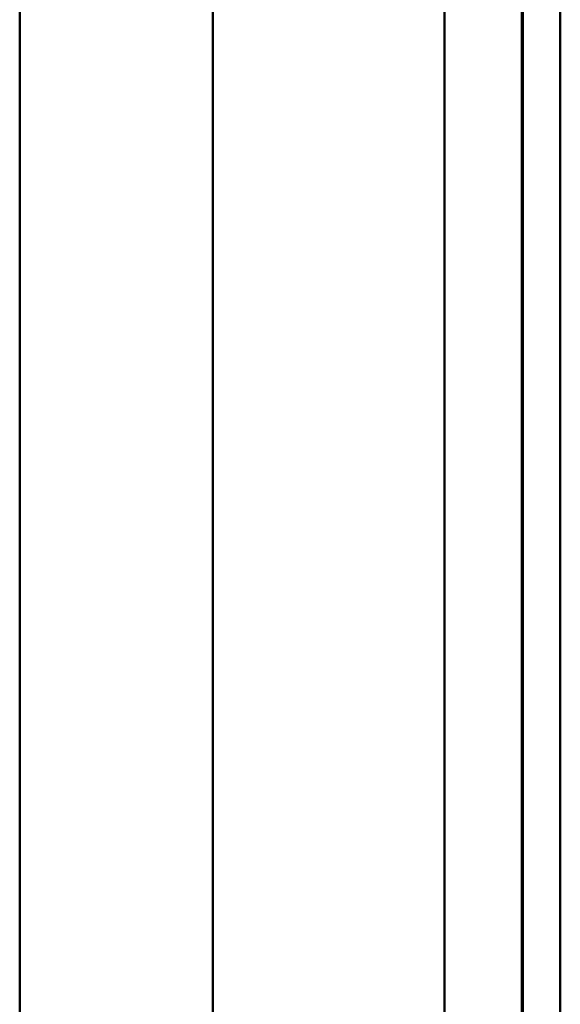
# Model space of a CAD drawing. Header units: millimetres. Extents: x 20 to 833, y 20 to 574.
# Tile 18 of 22: x 405 to 419, y 435 to 460. Entities that reach past the tile are written whole.
import ezdxf

# ---------------------------------------------------------------- set-up
doc = ezdxf.new("R2010")
doc.units = ezdxf.units.MM
doc.header["$LTSCALE"] = 2
doc.layers.add('Sichtbare Kanten(DIN)', color=7, linetype='Continuous', lineweight=50)
doc.layers.add('Sichtbare tangentiale Kanten(DIN)', color=7, linetype='Continuous', lineweight=50)

msp = doc.modelspace()

# ---------------------------------------------------------------- linework, layer by layer
at = {"layer": 'Sichtbare Kanten(DIN)'}
for p, q in [((417.906, 301.948), (417.906, 493.379)), ((417.936, 301.948), (417.936, 493.379)), ((418.906, 493.379), (418.906, 301.948)), ((404.906, 492.379), (404.906, 302.948))]:
    msp.add_line(p, q, dxfattribs=at)
at = {"layer": 'Sichtbare tangentiale Kanten(DIN)'}
for p, q in [((409.906, 492.379), (409.906, 302.948)), ((415.906, 302.948), (415.906, 492.379))]:
    msp.add_line(p, q, dxfattribs=at)

doc.saveas('drawing.dxf')
